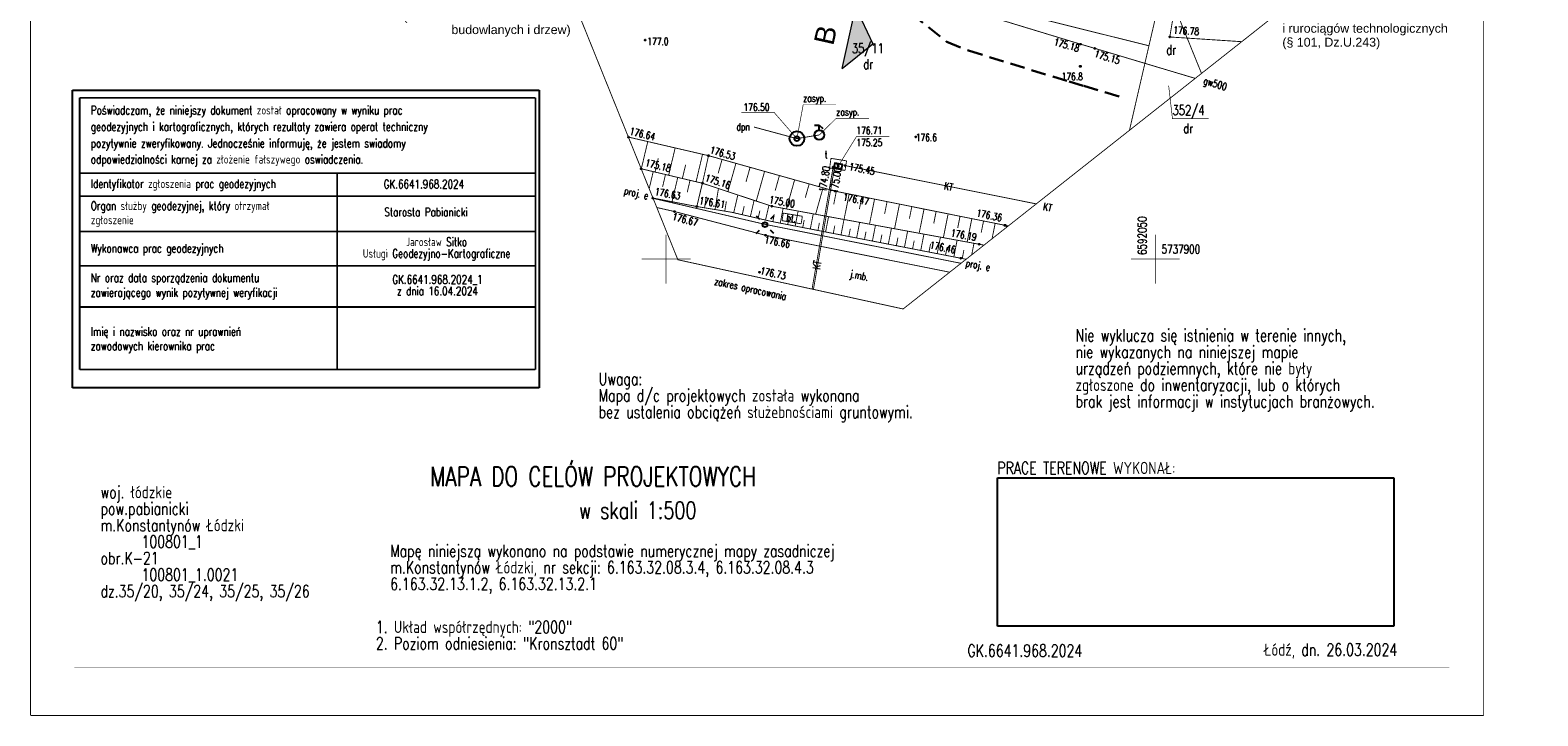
# Model space of a CAD drawing. Header units: metres. Extents: x 964 to 7125, y -212 to 9570.
# Tile 157 of 185: x 2585 to 2739, y 137 to 207. Entities that reach past the tile are written whole.
import ezdxf
from ezdxf.enums import TextEntityAlignment as Align

# ---------------------------------------------------------------- set-up
doc = ezdxf.new("R2010")
doc.units = ezdxf.units.M
doc.header["$XCLIPFRAME"] = 2
for name, pattern in [('1', [1.5, 1, -0.5]), ('1053', [2, 1.5, -0.5]), ('1081', [1.5, 1, -0.5]), ('1163', [2.5, 2, -0.5]), ('2217', [2, 1.5, -0.5]), ('2218', [1, 0.5, -0.5]), ('3820', [1.75, 1.25, -0.5]), ('CIĄGłA', [0]), ('DASH', [0.75, 0.5, -0.25])]:
    doc.linetypes.add(name, pattern=pattern)
for name, color, linetype, lineweight in [('AGP1_OPISY', 7, 'Continuous', 13), ('LINIE PRZEKROJOWE', 7, 'Continuous', 9), ('PODKŁAD MAPA', 7, 'Continuous', 9), ('STREFY GAZOCIĄG', 7, 'Continuous', 9)]:
    doc.layers.add(name, color=color, linetype=linetype, lineweight=lineweight)
for name, color, linetype in [('Dzialki', 7, 'Continuous'), ('GES_InneUrzadzeniaTowarzyszace', 7, 'Continuous'), ('GES_Rzedna', 7, 'Continuous'), ('GES_UrzadzeniaSiecElektroenerge', 7, 'Continuous'), ('Kontury', 7, 'Continuous'), ('Numery_dzialek', 7, 'Continuous'), ('Numery_uzytkow', 7, 'Continuous'), ('OT_Rzedna', 7, 'Continuous'), ('OT_Skarpa', 7, 'Continuous'), ('OT_ZagospodarowanieTerenu', 7, 'Continuous'), ('OTK_E_T_0', 7, 'Continuous'), ('OTK_E_T_3', 7, 'Continuous'), ('OTK_L_0', 7, 'Continuous'), ('OTK_L_4', 7, 'Continuous'), ('OTR_L_1', 7, 'Continuous'), ('OTR_T_0', 7, 'Continuous'), ('P_SUEP_L_0', 7, 'Continuous'), ('pieczatka', 7, 'Continuous'), ('RAMKA', 7, 'Continuous'), ('siatka_kwadratow', 7, 'Continuous'), ('skarpa', 7, 'Continuous'), ('SUGP_E_T_0', 7, 'Continuous'), ('SUGP_L_0', 7, 'Continuous'), ('SUGR_T_0', 7, 'Continuous'), ('SUL_E_T_0', 7, 'Continuous'), ('SUL_L_0', 7, 'Continuous'), ('SUNR_T_0', 7, 'Continuous'), ('SUP_L_1', 7, 'Continuous'), ('SUTR_T_0', 7, 'Continuous'), ('SUW_T_0', 7, 'Continuous'), ('SUW_T_3', 7, 'Continuous'), ('SUWP_L_0', 7, 'Continuous'), ('SUWR_T_0', 7, 'Continuous'), ('Uzytki', 7, 'Continuous'), ('wywiad', 7, 'Continuous'), ('zakres_poprawny', 7, 'Continuous')]:
    doc.layers.add(name, color=color, linetype=linetype)
doc.styles.add('ARIAL', font='arial.ttf')
doc.styles.add('GENERATED_STYLE_2', font='arial.ttf')
doc.styles.add('STYL_ARIAL', font='simplex', dxfattribs={"width": 0.75, "oblique": 0.1})
picture_1 = doc.add_image_def('image1.jpg', size_in_pixel=(1754, 2481))

# ---------------------------------------------------------------- blocks, each defined once
blk = doc.blocks.new('OTRS')
at = {"color": 0}
blk.add_circle((0, 0), 0.05, dxfattribs=at)
blk = doc.blocks.new('SUUS28')
at = {"color": 0}
for p, q in [((-0.5, 1), (0, 1)), ((0, 0.5), (0, 1)), ((0, 1), (0.35, 0.65))]:
    blk.add_line(p, q, dxfattribs=at)
blk.add_circle((0, 0), 0.5, dxfattribs=at)
blk = doc.blocks.new('OTRN')
at = {"color": 0}
blk.add_circle((0, 0), 0.05, dxfattribs=at)
blk = doc.blocks.new('SUEO')
at = {"color": 0}
for p, q in [((-0.9, 0.9), (-0.55, 0.55)), ((0.9, 0.9), (0.55, 0.55)), ((-0.9, -0.9), (-0.55, -0.55)), ((0.9, -0.9), (0.55, -0.55))]:
    blk.add_line(p, q, dxfattribs=at)
blk.add_circle((0, 0), 0.25, dxfattribs=at)
blk = doc.blocks.new('SURS')
at = {"color": 0}
blk.add_circle((0, 0), 0.05, dxfattribs=at)
blk = doc.blocks.new('SUPW2')
at = {"color": 0}
blk.add_lwpolyline([(-0.4, -0.25), (0.4, -0.25), (0.4, 0.25), (-0.4, 0.25)], close=True, dxfattribs=at)
blk = doc.blocks.new('SUUS13')
at = {"color": 0}
for radius in [0.75, 0.25]:
    blk.add_circle((0, 0), radius, dxfattribs=at)
blk = doc.blocks.new('RTPW02')
at = {"color": 0}
blk.add_circle((0, 0), 0.05, dxfattribs=at)
blk = doc.blocks.new('MDCP 20240606')
at = {"layer": 'Dzialki', "color": 251, "true_color": 0x636466, "const_width": 0.09}
for points in [[(6592049.35, 5737921.8), (6592050.89, 5737928.43)], [(6592054.7233, 5737918.975), (6592050.89, 5737928.43)], [(6592027.8, 5737927.17), (6592049.35, 5737921.8)], [(6592047.3594, 5737913.1611), (6592049.35, 5737921.8)]]:
    blk.add_lwpolyline(points, dxfattribs=at)
at = {"layer": 'GES_Rzedna', "color": 251, "true_color": 0x636466, "const_width": 0.065}
blk.add_lwpolyline([(6592017.5903, 5737909.4997), (6592019.449, 5737912.4986), (6592022.8037, 5737912.4986)], dxfattribs=at)
at = {"layer": 'Kontury', "color": 251, "linetype": '2217', "true_color": 0x636466, "const_width": 0.09}
blk.add_lwpolyline([(6592050.89, 5737928.43), (6592054.7233, 5737918.975)], dxfattribs=at)
at = {"layer": 'Numery_dzialek', "color": 251, "true_color": 0x636466, "const_width": 0.065}
blk.add_lwpolyline([(6592051.3655, 5737917.7361), (6592051.7536, 5737914.3591), (6592055.4678, 5737914.3591)], dxfattribs=at)
at = {"layer": 'OT_Skarpa', "color": 251, "linetype": '3820', "true_color": 0x636466, "const_width": 0.09}
for points in [[(6592004.34, 5737910.57), (6591996.15, 5737912.47), (6591997.46, 5737909.23), (6592003.72, 5737907.75), (6592004.34, 5737910.57)], [(6591997.46, 5737909.23), (6591998.66, 5737906.24), (6592003.15, 5737905.37), (6592003.72, 5737907.75), (6591997.46, 5737909.23)]]:
    blk.add_lwpolyline(points, dxfattribs=at)
at = {"layer": 'OT_Skarpa', "color": 251, "true_color": 0x636466, "const_width": 0.09}
for points in [[(6591997.474, 5737909.2267), (6591998.1321, 5737912.0102)], [(6592000.2706, 5737908.5655), (6592000.9314, 5737911.3608)], [(6592003.0671, 5737907.9044), (6592003.7308, 5737910.7113)], [(6591998.6894, 5737908.9393), (6591998.2769, 5737907.1946)], [(6591998.8723, 5737908.8961), (6591999.202, 5737910.2908)], [(6592001.6688, 5737908.2349), (6592002, 5737909.6355)], [(6591999.9439, 5737908.6427), (6591999.6442, 5737907.3751)], [(6592001.1984, 5737908.3462), (6592000.6111, 5737905.8619)], [(6592002.4529, 5737908.0496), (6592002.1653, 5737906.833)], [(6592003.7075, 5737907.753), (6592003.1443, 5737905.3711)]]:
    blk.add_lwpolyline(points, dxfattribs=at)
at = {"layer": 'OT_ZagospodarowanieTerenu', "color": 251, "linetype": '1081', "true_color": 0x636466, "const_width": 0.09}
blk.add_lwpolyline([(6592073.7, 5737976.5), (6592072.08, 5737981.8), (6592052.48, 5737982.7), (6592038.83, 5737971.26), (6592034.15, 5737950.72), (6592037.44, 5737948.76), (6592037.82, 5737943.52), (6592053.99, 5737937.59), (6592051.48, 5737922.7), (6592058.84, 5737922.22), (6592062.72, 5737925.29), (6592063.65, 5737933.34), (6592066.33, 5737944.78), (6592065.09, 5737951.53), (6592063.33, 5737955.72), (6592065.93, 5737958.41), (6592070.87, 5737958), (6592072.22, 5737963.52), (6592071.8, 5737967.27), (6592073.7, 5737976.5)], dxfattribs=at)
at = {"layer": 'OTK_L_0', "color": 251, "linetype": '1053', "true_color": 0x636466, "const_width": 0.09}
for points in [[(6591999.0556, 5737905.2702), (6592000.8718, 5737904.8573)], [(6592000.8718, 5737904.8573), (6591999.0556, 5737905.2702)], [(6592010.1778, 5737902.4303), (6592000.8718, 5737904.8573)], [(6592028.9875, 5737898.6562), (6592010.1778, 5737902.4303)]]:
    blk.add_lwpolyline(points, dxfattribs=at)
at = {"layer": 'OTK_L_4', "color": 251, "linetype": '1053', "true_color": 0x636466, "const_width": 0.09}
for points in [[(6592011.9768, 5737904.6973), (6592011.8496, 5737903.9266)], [(6592013.9338, 5737904.3743), (6592011.9768, 5737904.6973)], [(6592013.8066, 5737903.6036), (6592013.9338, 5737904.3743)], [(6592011.8496, 5737903.9266), (6592013.8066, 5737903.6036)]]:
    blk.add_lwpolyline(points, dxfattribs=at)
at = {"layer": 'OTR_L_1', "color": 251, "linetype": '3820', "true_color": 0x636466, "const_width": 0.09}
for points in [[(6592004.3343, 5737910.5714), (6592004.3335, 5737910.5282)], [(6592017.2698, 5737906.9413), (6592004.3398, 5737910.5713)], [(6592005.7255, 5737910.1823), (6592005.3282, 5737908.7672)], [(6592008.5887, 5737909.3785), (6592008.1726, 5737907.8965)], [(6592003.72, 5737907.75), (6592010.8258, 5737905.3963)], [(6592003.72, 5737907.75), (6592010.8258, 5737905.3963)], [(6592011.5871, 5737908.5367), (6592011.1514, 5737906.9847)], [(6592014.6268, 5737907.6833), (6592014.2285, 5737906.2645)], [(6592003.932, 5737905.2397), (6592004.1174, 5737906.3703)], [(6592005.9998, 5737904.9007), (6592006.1628, 5737905.895)], [(6592017.4009, 5737906.915), (6592017.1372, 5737905.6015)], [(6592034.9775, 5737903.3853), (6592017.2698, 5737906.9413)], [(6592020.0167, 5737906.3897), (6592019.7574, 5737905.0984)], [(6592022.5884, 5737905.8732), (6592022.3335, 5737904.6037)], [(6592003.1478, 5737905.3683), (6592006.6978, 5737904.7863)], [(6592006.6978, 5737904.7863), (6592010.7248, 5737903.8563)], [(6592007.7861, 5737904.535), (6592007.9866, 5737905.4034)], [(6592009.4081, 5737904.1604), (6592009.5911, 5737904.9528)], [(6592010.8258, 5737905.3963), (6592032.495, 5737901.4253)], [(6592010.8258, 5737905.3963), (6592032.495, 5737901.4253)], [(6592010.9143, 5737903.8194), (6592011.0608, 5737904.5729)], [(6592012.4335, 5737903.5241), (6592012.5816, 5737904.2858)], [(6592025.1167, 5737905.3655), (6592024.8661, 5737904.1174)], [(6592027.6024, 5737904.8664), (6592027.3559, 5737903.6393)], [(6592030.0461, 5737904.3756), (6592029.8038, 5737903.1693)], [(6592010.7248, 5737903.8563), (6592030.6645, 5737899.9801)], [(6592013.9692, 5737903.2256), (6592014.1188, 5737903.9955)], [(6592015.5215, 5737902.9238), (6592015.6728, 5737903.7021)], [(6592017.0906, 5737902.6188), (6592017.2436, 5737903.4055)], [(6592018.6768, 5737902.3105), (6592018.8314, 5737903.1057)], [(6592020.2802, 5737901.9988), (6592020.4364, 5737902.8026)], [(6592032.4486, 5737903.8932), (6592032.2105, 5737902.7072)], [(6592033.6346, 5737903.655), (6592033.3173, 5737902.0745)], [(6592034.8106, 5737903.4189), (6592034.7712, 5737903.2224)], [(6592021.9009, 5737901.6837), (6592022.0589, 5737902.4963)], [(6592023.5393, 5737901.3652), (6592023.6989, 5737902.1866)], [(6592025.1954, 5737901.0433), (6592025.3568, 5737901.8736)], [(6592026.8694, 5737900.7179), (6592027.0326, 5737901.5572)], [(6592028.5617, 5737900.3889), (6592028.7266, 5737901.2373)], [(6592030.2722, 5737900.0564), (6592030.4389, 5737900.914)]]:
    blk.add_lwpolyline(points, dxfattribs=at)
at = {"layer": 'P_SUEP_L_0', "color": 251, "linetype": '1163', "true_color": 0x636466, "const_width": 0.09}
for points in [[(6592010.1457, 5737903.5426), (6591998.6773, 5737906.2079)], [(6592030.1418, 5737899.5675), (6592010.1457, 5737903.5426)]]:
    blk.add_lwpolyline(points, dxfattribs=at)
at = {"layer": 'pieczatka', "color": 6, "const_width": 0.175}
for points in [[(6591940.0759, 5737916.4866), (6591986.6475, 5737916.4866)], [(6591940.0759, 5737888.7035), (6591940.0759, 5737916.4866)], [(6591986.6475, 5737916.4866), (6591986.6475, 5737888.7035)], [(6591940.0759, 5737908.7794), (6591986.6475, 5737908.7794)], [(6591966.396, 5737908.7794), (6591966.396, 5737888.7035)], [(6591940.0759, 5737906.4361), (6591986.6475, 5737906.4361)], [(6591940.0759, 5737902.8042), (6591986.6475, 5737902.8042)], [(6591940.0759, 5737899.2997), (6591986.6475, 5737899.2997)], [(6591940.0759, 5737895.1042), (6591986.6475, 5737895.1042)], [(6591940.0759, 5737888.7035), (6591986.6475, 5737888.7035)]]:
    blk.add_lwpolyline(points, dxfattribs=at)
at = {"layer": 'RAMKA', "color": 7}
for points in [[(6591939.5218, 5737881.1303, -0.015, -0.015, 0), (6592080.0468, 5737881.1303, -0.015, -0.015, 0)], [(6591939.5218, 5737881.1303, -0.015, -0.015, 0), (6591939.5218, 5737858.2202, -0.015, -0.015, 0)], [(6591969.9526, 5737881.1303, -0.015, -0.015, 0), (6591969.9526, 5737858.2202, -0.015, -0.015, 0)], [(6592030.1152, 5737881.1303, -0.015, -0.015, 0), (6592030.1152, 5737858.2202, -0.015, -0.015, 0)], [(6592080.0468, 5737881.1303, -0.015, -0.015, 0), (6592080.0468, 5737858.2202, -0.015, -0.015, 0)], [(6591939.5218, 5737858.2202, -0.015, -0.015, 0), (6592080.0468, 5737858.2202, -0.015, -0.015, 0)]]:
    blk.add_lwpolyline(points, format="xyseb", dxfattribs=at)
at = {"layer": 'siatka_kwadratow', "color": 7, "const_width": 0.09}
for points in [[(6591935.06, 5738063.3595), (6591935.06, 5737853.3595)], [(6592083.56, 5737853.3595), (6592083.56, 5738063.3595)], [(6591935.06, 5737853.3595), (6592083.56, 5737853.3595)]]:
    blk.add_lwpolyline(points, dxfattribs=at)
at = {"layer": 'siatka_kwadratow', "color": 251, "true_color": 0x636466, "const_width": 0.065}
for points in [[(6592000, 5737897.5), (6592000, 5737902.5)], [(6592050, 5737897.5), (6592050, 5737902.5)], [(6591997.5, 5737900), (6592002.5, 5737900)], [(6592047.5, 5737900), (6592052.5, 5737900)]]:
    blk.add_lwpolyline(points, dxfattribs=at)
at = {"layer": 'skarpa', "color": 251, "true_color": 0x636466, "const_width": 0.09}
for points in [[(6592007.1406, 5737909.785), (6592006.3275, 5737906.8888)], [(6592010.0706, 5737908.9624), (6592009.2191, 5737905.9294)], [(6592013.139, 5737908.101), (6592012.3037, 5737905.1255)], [(6592005.0055, 5737905.0637), (6592005.3574, 5737907.2106)], [(6592006.9177, 5737904.7355), (6592007.3376, 5737906.5537)], [(6592008.6156, 5737904.3434), (6592008.9988, 5737906.0025)], [(6592016.0456, 5737907.285), (6592015.2859, 5737904.579)], [(6592018.7144, 5737906.6512), (6592018.1913, 5737904.0465)], [(6592021.308, 5737906.1304), (6592020.7938, 5737903.5696)], [(6592010.165, 5737903.9856), (6592010.5147, 5737905.4995)], [(6592011.6719, 5737903.6722), (6592011.9664, 5737905.1873)], [(6592013.1993, 5737903.3753), (6592013.497, 5737904.9068)], [(6592014.7432, 5737903.0751), (6592015.0442, 5737904.6233)], [(6592016.3039, 5737902.7717), (6592016.6082, 5737904.3367)], [(6592023.8579, 5737905.6183), (6592023.3524, 5737903.1008)], [(6592026.3648, 5737905.1149), (6592025.8678, 5737902.6398)], [(6592028.8294, 5737904.62), (6592028.3408, 5737902.1866)], [(6592017.8816, 5737902.4651), (6592018.1891, 5737904.0469)], [(6592019.4763, 5737902.155), (6592019.7872, 5737903.7541)], [(6592021.0884, 5737901.8417), (6592021.4026, 5737903.4581)], [(6592022.7179, 5737901.5249), (6592023.0355, 5737903.1588)], [(6592024.3651, 5737901.2047), (6592024.6862, 5737902.8563)], [(6592031.2525, 5737904.1334), (6592030.7721, 5737901.7411)], [(6592026.0301, 5737900.881), (6592026.3547, 5737902.5506)], [(6592027.7133, 5737900.5538), (6592028.0413, 5737902.2415)], [(6592029.4146, 5737900.2231), (6592029.7463, 5737901.9291)], [(6592031.2407, 5737900.435), (6592031.4697, 5737901.6132)]]:
    blk.add_lwpolyline(points, dxfattribs=at)
at = {"layer": 'SUGP_L_0', "color": 251, "true_color": 0x636466, "const_width": 0.09}
for points in [[(6592042.36, 5737921.966), (6592032.244, 5737925.04)], [(6592043.835, 5737921.533), (6592042.36, 5737921.966)], [(6592054.0795, 5737918.4667), (6592043.835, 5737921.533)]]:
    blk.add_lwpolyline(points, dxfattribs=at)
at = {"layer": 'SUL_L_0', "color": 251, "true_color": 0x636466, "const_width": 0.09}
for points in [[(6592017.077, 5737909.405), (6592014.9232, 5737896.9336)], [(6592015.0632, 5737896.903), (6592017.22, 5737909.378)], [(6592018.304, 5737909.554), (6592037.8357, 5737905.6419)]]:
    blk.add_lwpolyline(points, dxfattribs=at)
at = {"layer": 'SUP_L_1', "color": 251, "true_color": 0x636466, "const_width": 0.09}
for points in [[(6592016.854, 5737910.293), (6592016.72, 5737909.306)], [(6592016.72, 5737909.306), (6592018.291, 5737909.057)], [(6592018.4469, 5737910.0405), (6592016.854, 5737910.293)], [(6592018.291, 5737909.057), (6592018.4469, 5737910.0405)]]:
    blk.add_lwpolyline(points, dxfattribs=at)
at = {"layer": 'SUWP_L_0', "color": 251, "true_color": 0x636466, "const_width": 0.09}
blk.add_lwpolyline([(6592015.661, 5737912.688), (6592013.374, 5737912.312), (6592008.9912, 5737913.4947)], dxfattribs=at)
at = {"layer": 'SUWR_T_0', "color": 251, "true_color": 0x636466, "const_width": 0.065}
blk.add_lwpolyline([(6592013.3742, 5737912.3118), (6592011.0484, 5737914.9839), (6592007.6937, 5737914.9839)], dxfattribs=at)
at = {"layer": 'Uzytki', "color": 251, "linetype": '2218', "true_color": 0x636466, "const_width": 0.09}
blk.add_lwpolyline([(6592054.7233, 5737918.975), (6592050.89, 5737928.43)], dxfattribs=at)
at = {"layer": 'wywiad', "color": 251, "true_color": 0x636466, "const_width": 0.065}
for points in [[(6592013.374, 5737912.312), (6592014.0201, 5737915.7993), (6592017.3748, 5737915.7993)], [(6592015.661, 5737912.688), (6592017.3987, 5737914.3915), (6592020.7534, 5737914.3915)]]:
    blk.add_lwpolyline(points, dxfattribs=at)
at = {"layer": 'zakres_poprawny', "color": 251, "linetype": '1', "true_color": 0x636466, "const_width": 0.09}
for points in [[(6591998.3993, 5738028.4013), (6591996.46, 5738029.28), (6591966.31, 5738026.19), (6591956.75, 5738009.41), (6591972.57, 5737974.65), (6591989.76, 5737969.77), (6591982.85, 5737945.44), (6592001.21, 5737899.93), (6592024.23, 5737894.9), (6592058.8365, 5737922.2224)], [(6592058.8365, 5737922.2224), (6592062.95, 5737925.47), (6592076.74, 5737982.07), (6592077.79, 5737993.35), (6592067.13, 5738000.4), (6592016.74, 5738013.09), (6592007.01, 5738024.5), (6591998.3993, 5738028.4013)]]:
    blk.add_lwpolyline(points, dxfattribs=at)
at = {"layer": 'GES_InneUrzadzeniaTowarzyszace', "color": 251, "true_color": 0x636466, "rotation": 350.5576599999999}
blk.add_blockref('SUPW2', (6592017.5903, 5737909.4997), dxfattribs=at)
at = {"layer": 'GES_Rzedna', "color": 251, "true_color": 0x636466}
blk.add_blockref('SURS', (6592017.5903, 5737909.4997), dxfattribs=at)
at = {"layer": 'GES_UrzadzeniaSiecElektroenerge', "color": 251, "true_color": 0x636466}
blk.add_blockref('SUEO', (6592010.11, 5737903.52), dxfattribs=at)
at = {"layer": 'OT_Rzedna', "color": 251, "true_color": 0x636466}
for name, p in [('RTPW02', (6592051.478, 5737922.703)), ('OTRN', (6591997.88, 5737922.38)), ('OTRN', (6592042.34, 5737919.7)), ('OTRS', (6591996.15, 5737912.47)), ('OTRN', (6592025.52, 5737912.49)), ('OTRS', (6592004.34, 5737910.57)), ('OTRS', (6591997.46, 5737909.23)), ('OTRS', (6592003.72, 5737907.75)), ('OTRS', (6591998.66, 5737906.24)), ('OTRS', (6592003.15, 5737905.37)), ('OTRS', (6592034.64, 5737903.45)), ('OTRS', (6592031.99, 5737901.52)), ('OTRS', (6592030.12, 5737900.09))]:
    blk.add_blockref(name, p, dxfattribs=at)
at = {"layer": 'OTR_T_0', "color": 251, "true_color": 0x636466, "rotation": 345.99775}
for p in [(6592017.2698, 5737906.9413), (6592000.8718, 5737904.8573), (6592010.8258, 5737905.3963), (6592010.1778, 5737902.4303), (6592009.5378, 5737898.6593)]:
    blk.add_blockref('OTRS', p, dxfattribs=at)
at = {"layer": 'SUGR_T_0', "color": 251, "true_color": 0x636466}
for p in [(6592042.36, 5737921.966), (6592043.835, 5737921.533)]:
    blk.add_blockref('OTRS', p, dxfattribs=at)
at = {"layer": 'SUNR_T_0', "color": 251, "true_color": 0x636466}
for p in [(6592017.077, 5737909.405), (6592017.22, 5737909.378), (6592018.304, 5737909.554)]:
    blk.add_blockref('OTRS', p, dxfattribs=at)
at = {"layer": 'SUTR_T_0', "color": 251, "true_color": 0x636466}
blk.add_blockref('OTRS', (6592017.573, 5737909.675), dxfattribs=at)
at = {"layer": 'SUW_T_0', "color": 251, "true_color": 0x636466}
blk.add_blockref('SUUS28', (6592015.661, 5737912.688), dxfattribs=at)
at = {"layer": 'SUW_T_3', "color": 251, "true_color": 0x636466}
blk.add_blockref('SUUS13', (6592013.374, 5737912.312), dxfattribs=at)
at = {"layer": 'GES_InneUrzadzeniaTowarzyszace', "color": 251, "true_color": 0x636466, "style": 'STYL_ARIAL', "width": 0.75}
blk.add_text('t', height=0.75, dxfattribs=at).set_placement((6592016.2095, 5737910.074), align=Align.BOTTOM_LEFT)
at = {"layer": 'GES_Rzedna', "color": 251, "true_color": 0x636466, "style": 'STYL_ARIAL', "width": 0.75}
blk.add_text('176.71', height=0.75, dxfattribs=at).set_placement((6592019.449, 5737912.5403), align=Align.BOTTOM_LEFT)
at = {"layer": 'Numery_dzialek', "color": 251, "true_color": 0x636466, "style": 'STYL_ARIAL', "width": 0.75}
blk.add_text('35/11', height=1, dxfattribs=at).set_placement((6592018.9813, 5737922.0417), align=Align.TOP_LEFT)
blk.add_text('352/4', height=1, dxfattribs=at).set_placement((6592051.7536, 5737914.4147), align=Align.BOTTOM_LEFT)
at = {"layer": 'Numery_uzytkow', "color": 251, "true_color": 0x636466, "style": 'STYL_ARIAL', "width": 0.75}
for p in [(6592051.6201, 5737921.3815), (6592020.6566, 5737919.9202), (6592053.3627, 5737913.3558)]:
    blk.add_text('dr', height=1, dxfattribs=at).set_placement(p, align=Align.MIDDLE_CENTER)
at = {"layer": 'OT_Rzedna', "color": 251, "true_color": 0x636466, "style": 'STYL_ARIAL', "width": 0.75}
for s, rotation, p in [('176.78', 356.2686, (6592051.8573, 5737923.7903)), ('176.63', 349.034, (6591998.927, 5737907.2992)), ('176.61', 350.3851, (6592003.4646, 5737906.3743)), ('176.46', 348.556, (6592027.0483, 5737901.8249))]:
    blk.add_text(s, height=0.75, rotation=rotation, dxfattribs=at).set_placement(p, align=Align.TOP_LEFT)
for s, p in [('177.0', (6591998.0834, 5737922.2497)), ('176.8', (6592040.4252, 5737918.6568)), ('176.6', (6592025.52, 5737912.4275))]:
    blk.add_text(s, height=0.75, dxfattribs=at).set_placement(p, align=Align.MIDDLE_LEFT)
for s, rotation, p in [('176.64', 346.562, (6591996.1597, 5737912.5105)), ('176.53', 344.2018, (6592004.3513, 5737910.6101)), ('175.18', 346.4154, (6591997.7617, 5737909.2921)), ('175.16', 341.4245, (6592003.8414, 5737907.7787)), ('176.36', 348.416, (6592031.6139, 5737904.1477)), ('176.19', 349.3446, (6592029.0049, 5737902.1136))]:
    blk.add_text(s, height=0.75, rotation=rotation, dxfattribs=at).set_placement(p, align=Align.BOTTOM_LEFT)
at = {"layer": 'OTK_E_T_0', "color": 251, "true_color": 0x636466, "style": 'STYL_ARIAL', "width": 0.75}
blk.add_text('j.mb.', height=0.75, rotation=348.6544, dxfattribs=at).set_placement((6592019.755, 5737898.3211), align=Align.MIDDLE_CENTER)
at = {"layer": 'OTK_E_T_3', "color": 251, "true_color": 0x636466, "style": 'STYL_ARIAL', "width": 0.75}
blk.add_text('bt.', height=0.75, rotation=352.747, dxfattribs=at).set_placement((6592012.7995, 5737904.2005), align=Align.MIDDLE_CENTER)
at = {"layer": 'OTR_T_0', "color": 251, "true_color": 0x636466, "style": 'STYL_ARIAL', "width": 0.75}
blk.add_text('175.00', height=0.75, rotation=349.6156, dxfattribs=at).set_placement((6592010.4456, 5737905.5078), align=Align.BOTTOM_LEFT)
for s, rotation, p in [('176.47', 348.6453, (6592018.195, 5737906.7488)), ('176.67', 345.3829, (6592000.7681, 5737904.7424)), ('176.66', 348.6544, (6592010.1409, 5737902.3875)), ('176.73', 347.6743, (6592009.726, 5737899.1965))]:
    blk.add_text(s, height=0.75, rotation=rotation, dxfattribs=at).set_placement(p, align=Align.TOP_LEFT)
at = {"layer": 'P_SUEP_L_0', "color": 251, "true_color": 0x636466, "style": 'STYL_ARIAL', "width": 0.75}
for rotation, p in [(346.9167, (6591995.8212, 5737907.3882)), (348.7564, (6592030.7144, 5737899.9955))]:
    blk.add_text('proj. e', height=0.75, rotation=rotation, dxfattribs=at).set_placement(p, align=Align.TOP_LEFT)
at = {"layer": 'pieczatka', "color": 1, "style": 'STYL_ARIAL', "width": 0.75}
for s, p in [('Poświadczam, że niniejszy dokument został opracowany w wyniku prac', (6591941.2159, 5737914.517)), ('geodezyjnych i kartograficznych, których rezultaty zawiera operat techniczny', (6591941.2159, 5737912.8349)), ('pozytywnie zweryfikowany. Jednocześnie informuję, że jestem swiadomy', (6591941.2159, 5737911.1367)), ('odpowiedzialności karnej za złożenie fałszywego oswiadczenia.', (6591941.2159, 5737909.4997)), ('Identyfikator zgłoszenia prac geodezyjnych', (6591941.2159, 5737907.0042)), ('Organ służby geodezyjnej, który otrzymał', (6591941.2159, 5737904.7504)), ('zgłoszenie', (6591941.2159, 5737903.2991)), ('Wykonawca prac geodezyjnych', (6591941.2159, 5737900.4031)), ('Nr oraz data sporządzenia dokumentu', (6591941.2159, 5737897.392)), ('zawierającego wynik pozytywnej weryfikacji', (6591941.2159, 5737895.8855)), ('Imię i nazwisko oraz nr uprawnień', (6591941.2159, 5737891.9004)), ('zawodowych kierownika prac', (6591941.2159, 5737890.418))]:
    blk.add_text(s, height=0.875, dxfattribs=at).set_placement(p, align=Align.BOTTOM_LEFT)
at = {"layer": 'pieczatka', "color": 5, "style": 'STYL_ARIAL', "width": 0.75}
for s, p in [('GK.6641.968.2024', (6591971.1486, 5737906.9624)), ('Starosta Pabianicki', (6591971.2079, 5737904.1075))]:
    blk.add_text(s, height=0.875, dxfattribs=at).set_placement(p, align=Align.BOTTOM_LEFT)
for s, p in [('Usługi Geodezyjno-Kartograficzne', (6591976.5482, 5737900.1428)), ('Jarosław Sitko', (6591976.5482, 5737901.324)), ('GK.6641.968.2024_1', (6591976.6395, 5737897.4788)), ('z dnia 16.04.2024', (6591976.6395, 5737896.2976))]:
    blk.add_text(s, height=0.875, dxfattribs=at).set_placement(p, align=Align.CENTER)
at = {"layer": 'RAMKA', "color": 7, "style": 'STYL_ARIAL', "width": 0.75}
for s, p in [('Nie wyklucza się istnienia w terenie innych,', (6592041.8461, 5737891.5807)), ('nie wykazanych na niniejszej mapie', (6592041.8461, 5737889.8932)), ('urządzeń podziemnych, które nie były', (6592041.8461, 5737888.2057)), ('Uwaga:', (6591993.1088, 5737887.1246)), ('zgłoszone do inwentaryzacji, lub o których', (6592041.8461, 5737886.5182)), ('Mapa d/c projektowych została wykonana', (6591993.1088, 5737885.4371)), ('brak jest informacji w instytucjach branżowych.', (6592041.8461, 5737884.8307)), ('bez ustalenia obciążeń służebnościami gruntowymi.', (6591993.1088, 5737883.7496)), ('woj. łódzkie', (6591942.2045, 5737875.5539)), ('pow.pabianicki', (6591942.2045, 5737873.8664)), ('m.Konstantynów Łódzki', (6591942.2045, 5737872.1789)), ('      100801_1', (6591942.2045, 5737870.4914)), ('Mapę niniejszą wykonano na podstawie numerycznej mapy zasadniczej', (6591971.8063, 5737869.5529)), ('obr.K-21', (6591942.2045, 5737868.8039)), ('m.Konstantynów Łódzki, nr sekcji: 6.163.32.08.3.4, 6.163.32.08.4.3', (6591971.8063, 5737867.8654)), ('      100801_1.0021', (6591942.2045, 5737867.1164)), ('6.163.32.13.1.2, 6.163.32.13.2.1', (6591971.8063, 5737866.1779)), ('dz.35/20, 35/24, 35/25, 35/26', (6591942.2045, 5737865.4289)), ('1. Układ współrzędnych: "2000"', (6591970.3453, 5737861.7802)), ('2. Poziom odniesienia: "Kronsztadt 60"', (6591970.3453, 5737860.0927))]:
    blk.add_text(s, height=1.25, dxfattribs=at).set_placement(p)
for s, height, p in [('MAPA DO CELÓW PROJEKTOWYCH', 2, (6591975.8921, 5737876.1806)), ('PRACE TERENOWE WYKONAŁ:', 1.25, (6592033.8587, 5737877.6502)), ('w skali 1:500', 1.75, (6591991.1189, 5737872.9173)), ('GK.6641.968.2024', 1.25, (6592030.8009, 5737858.9751)), ('Łódź, dn. 26.03.2024', 1.25, (6592061.1342, 5737859.0823))]:
    blk.add_text(s, height=height, dxfattribs=at).set_placement(p, align=Align.BOTTOM_LEFT)
at = {"layer": 'siatka_kwadratow', "color": 251, "true_color": 0x636466, "style": 'STYL_ARIAL', "width": 0.75}
blk.add_text('6592050', height=0.875, rotation=90, dxfattribs=at).set_placement((6592049.3635, 5737900.4215), align=Align.BOTTOM_LEFT)
blk.add_text('5737900', height=0.875, dxfattribs=at).set_placement((6592050.6434, 5737900.3148), align=Align.BOTTOM_LEFT)
at = {"layer": 'SUGP_E_T_0', "color": 251, "true_color": 0x636466, "style": 'STYL_ARIAL', "width": 0.75}
blk.add_text('gw500', height=0.75, rotation=343.3369, dxfattribs=at).set_placement((6592056.1259, 5737917.9234), align=Align.MIDDLE_CENTER)
at = {"layer": 'SUGR_T_0', "color": 251, "true_color": 0x636466, "style": 'STYL_ARIAL', "width": 0.75}
blk.add_text('175.18', height=0.75, rotation=343.892, dxfattribs=at).set_placement((6592042.2172, 5737921.5064), align=Align.MIDDLE_RIGHT)
blk.add_text('175.15', height=0.75, rotation=343.39, dxfattribs=at).set_placement((6592043.8215, 5737921.0226), align=Align.MIDDLE_LEFT)
at = {"layer": 'SUL_E_T_0', "color": 251, "true_color": 0x636466, "style": 'STYL_ARIAL', "width": 0.75}
for rotation, p in [(348.674, (6592028.8743, 5737907.4159)), (348.674, (6592038.9938, 5737905.3017)), (80.074, (6592015.4318, 5737899.4136))]:
    blk.add_text('KT', height=0.75, rotation=rotation, dxfattribs=at).set_placement(p, align=Align.MIDDLE_CENTER)
at = {"layer": 'SUNR_T_0', "color": 251, "true_color": 0x636466, "style": 'STYL_ARIAL', "width": 0.75}
blk.add_text('174.80', height=0.75, rotation=81.013, dxfattribs=at).set_placement((6592016.9839, 5737909.3824), align=Align.BOTTOM_RIGHT)
blk.add_text('175.00', height=0.75, rotation=80.578, dxfattribs=at).set_placement((6592017.2031, 5737909.4399), align=Align.TOP_RIGHT)
blk.add_text('175.45', height=0.75, rotation=348.615, dxfattribs=at).set_placement((6592018.7282, 5737909.4729), align=Align.MIDDLE_LEFT)
at = {"layer": 'SUTR_T_0', "color": 251, "true_color": 0x636466, "style": 'STYL_ARIAL', "width": 0.75}
blk.add_text('175.25', height=0.75, dxfattribs=at).set_placement((6592019.4482, 5737912.2742), align=Align.TOP_LEFT)
at = {"layer": 'SUWP_L_0', "color": 251, "true_color": 0x636466, "style": 'STYL_ARIAL', "width": 0.75}
blk.add_text('dpn', height=0.75, dxfattribs=at).set_placement((6592007.8781, 5737913.5178), align=Align.MIDDLE_CENTER)
at = {"layer": 'SUWR_T_0', "color": 251, "true_color": 0x636466, "style": 'STYL_ARIAL', "width": 0.75}
blk.add_text('176.50', height=0.75, dxfattribs=at).set_placement((6592010.5743, 5737914.9173), align=Align.BOTTOM_RIGHT)
at = {"layer": 'wywiad', "color": 251, "true_color": 0x636466, "style": 'STYL_ARIAL', "width": 0.75}
for p in [(6592014.0201, 5737915.841), (6592017.3987, 5737914.4332)]:
    blk.add_text('zasyp.', height=0.75, dxfattribs=at).set_placement(p, align=Align.BOTTOM_LEFT)
at = {"layer": 'zakres_poprawny', "color": 251, "true_color": 0x636466, "style": 'STYL_ARIAL', "width": 0.75}
blk.add_text('zakres opracowania', height=0.75, rotation=347.6743, dxfattribs=at).set_placement((6592004.8337, 5737897.1729), align=Align.BOTTOM_LEFT)
blk = doc.blocks.new('PRZEKRÓJ TERENU OPIS PZT')
at = {"true_color": 0x636466}
h = blk.add_hatch(color=251, dxfattribs=at)
h.dxf.hatch_style = 1
h.paths.add_polyline_path([(2754.39, 31.61), (2751.91, 34.79), (2751.9, 28.45)])
h = blk.add_hatch(color=251, dxfattribs=at)
h.dxf.hatch_style = 1
h.paths.add_polyline_path([(2715.91, -22.07), (2712.74, -19.58), (2719.09, -19.58)])
h = blk.add_hatch(color=251, dxfattribs=at)
h.dxf.hatch_style = 1
h.paths.add_polyline_path([(2797.02, -21.78), (2793.85, -19.3), (2800.19, -19.3)])
h = blk.add_hatch(color=251, dxfattribs=at)
h.dxf.hatch_style = 1
h.paths.add_polyline_path([(2754.11, -69.64), (2751.64, -66.46), (2751.62, -72.81)])
at = {"color": 251, "true_color": 0x636466}
for points in [[(2751.91, 34.79), (2751.62, -72.81)], [(2751.91, 34.79), (2754.39, 31.61)], [(2751.9, 28.45), (2754.39, 31.61)], [(2712.74, -19.58), (2800.19, -19.3)], [(2712.74, -19.58), (2715.91, -22.07)], [(2719.09, -19.58), (2715.91, -22.07)], [(2793.85, -19.3), (2797.02, -21.78)], [(2800.19, -19.3), (2797.02, -21.78)], [(2751.64, -66.46), (2754.11, -69.64)], [(2751.62, -72.81), (2754.11, -69.64)]]:
    blk.add_lwpolyline(points, dxfattribs=at)
at = {"layer": 'AGP1_OPISY', "color": 251, "linetype": 'Continuous', "lineweight": 40, "true_color": 0x636466, "char_height": 2.05, "attachment_point": 1, "rotation": 269.8444, "style": 'ARIAL', "bg_fill": 3, "box_fill_scale": 1.5, "bg_fill_color": 256, "bg_fill_transparency": 0}
for insert in [(2749.97, 33.67), (2749.7, -67.59)]:
    blk.add_mtext('A', dxfattribs=dict(at, insert=insert))
at = {"layer": 'AGP1_OPISY', "color": 251, "linetype": 'Continuous', "lineweight": 40, "true_color": 0x636466, "char_height": 2.05, "attachment_point": 7, "style": 'ARIAL', "bg_fill": 3, "box_fill_scale": 1.5, "bg_fill_color": 256, "bg_fill_transparency": 0}
for insert in [(2795.86, -17.91), (2714.76, -18.19)]:
    blk.add_mtext('B', dxfattribs=dict(at, insert=insert))

msp = doc.modelspace()

# ---------------------------------------------------------------- block references
at = {"layer": 'PODKŁAD MAPA', "linetype": 'ByBlock'}
msp.add_blockref('MDCP 20240606', (-6589349.772, -5737716.265), dxfattribs=at)

# ---------------------------------------------------------------- pictures from other files: only their frames are drawn
at = {"linetype": 'ByBlock'}
image = msp.add_image(picture_1, insert=(2586.625, 135.824), size_in_units=(148.464, 210), dxfattribs=at)
image.set_boundary_path([(34.194, 1710.677), (597.622, 2070.122)])
image = msp.add_image(picture_1, insert=(2585.323, 137.095), size_in_units=(148.464, 210), dxfattribs=at)
image.set_boundary_path([(1166.315, 2193.523), (1645.152, 2372.83)])

# ---------------------------------------------------------------- next in the draw order: block references
at = {"layer": 'LINIE PRZEKROJOWE', "color": 18, "linetype": 'CIĄGłA', "lineweight": 5, "true_color": 0x000000, "rotation": 77.33843703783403}
msp.add_blockref('PRZEKRÓJ TERENU OPIS PZT', (2054.508, -2439.278), dxfattribs=at)

# ---------------------------------------------------------------- next in the draw order: block references
msp.add_blockref('PRZEKRÓJ TERENU OPIS PZT', (2054.508, -2439.278), dxfattribs=at)

# ---------------------------------------------------------------- next in the draw order: linework, layer by layer
at = {"layer": 'STREFY GAZOCIĄG', "color": 30, "linetype": 'DASH', "lineweight": 30, "ltscale": 3, "true_color": 0xf26722}
msp.add_lwpolyline([(2635.803, 240.123), (2636.066, 240.013), (2636.18, 239.923), (2649.462, 229.517), (2653.907, 226.022), (2658.699, 222.111), (2666.57, 215.575), (2668.264, 214.437), (2678.939, 205.925), (2681.141, 205.05), (2691.434, 201.871), (2692.926, 201.433), (2696.791, 200.276)], dxfattribs=at)
msp.add_lwpolyline([(2635.803, 240.123), (2636.066, 240.013), (2636.18, 239.923), (2649.462, 229.517), (2653.907, 226.022), (2658.699, 222.111), (2666.57, 215.575), (2668.264, 214.437), (2678.939, 205.925), (2681.141, 205.05), (2691.434, 201.871), (2692.926, 201.433), (2696.791, 200.276)], dxfattribs=at)

# ---------------------------------------------------------------- next in the draw order: texts
at = {"layer": 'STREFY GAZOCIĄG', "color": 18, "true_color": 0x000000, "char_height": 0.9072, "line_spacing_factor": 0.93983, "style": 'GENERATED_STYLE_2'}
for s, insert, width, attachment_point in [('strefa kontrolowana gazociągu gw500 \\P(zakaz umieszczania obiektów budowlanych i drzew)', (2640.481, 208.469), 22.05394, 6), ('zakaz umieszczania zbiorników i rurociągów technologicznych \\P(§ 101, Dz.U.243)', (2713.212, 207.186), 17.6557, 4)]:
    msp.add_mtext(s, dxfattribs=dict(at, insert=insert, width=width, attachment_point=attachment_point))

doc.saveas('drawing.dxf')
